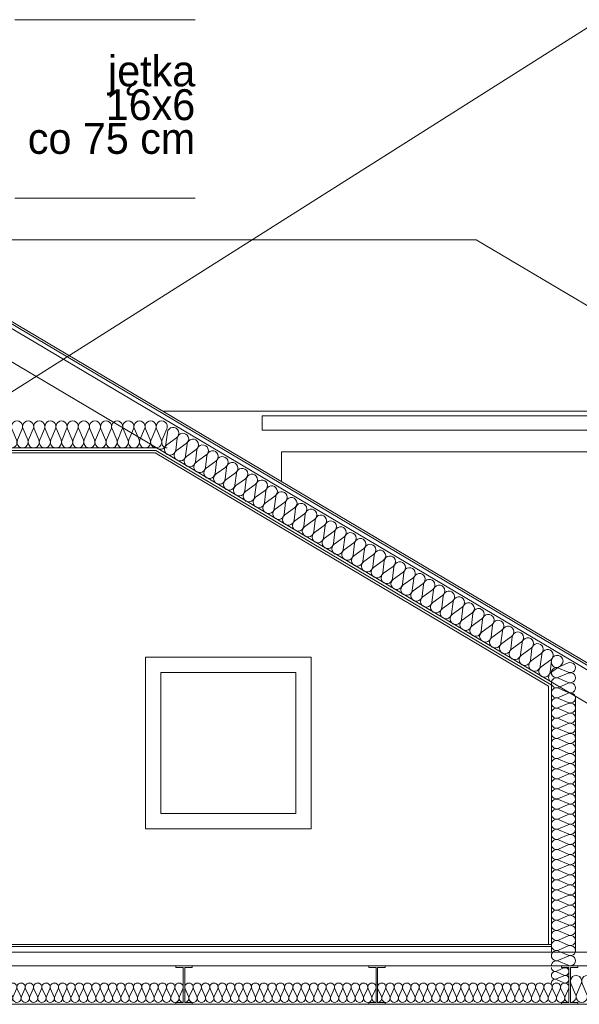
# Model space of a CAD drawing. Extents: x -394022 to -71759, y -12022 to 18278.
# Tile 56 of 91: x -179726 to -176824, y 7543 to 12649. Entities that reach past the tile are written whole.
import ezdxf

# ---------------------------------------------------------------- set-up
doc = ezdxf.new("R2010")
doc.units = 0
doc.header["$MEASUREMENT"] = 0
for name, color, linetype, lineweight in [('INWENT DACH_Nr_Pióra__5', 7, 'Continuous', 13), ('INWENT ODWODNIENIE_Nr_Pióra__5', 7, 'Continuous', 13), ('INWENT OPISY_Nr_Pióra__21', 7, 'Continuous', 13), ('INWENT STROPY_Nr_Pióra__21', 7, 'Continuous', 13), ('INWENT. OKNA_Nr_Pióra__21', 7, 'Continuous', 13), ('INWENT.ŚCIANY_Nr_Pióra__5', 7, 'Continuous', 13)]:
    doc.layers.add(name, color=color, linetype=linetype, lineweight=lineweight)
doc.layers.add('INWENT STROPY', color=7, linetype='Continuous')
for name, color, linetype, lineweight, true_color in [('INWENT STROPY_Nr_Pióra__2', 7, 'Continuous', 13, 0x7f7f7f), ('INWENT STROPY_Nr_Pióra__25', 7, 'Continuous', 15, 0x40a5ff), ('Inwentaryzacja Konst._Nr_Pióra__24', 7, 'Continuous', 13, 0x029e21), ('Inwentaryzacja Konst._Nr_Pióra__25', 7, 'Continuous', 15, 0x40a5ff)]:
    doc.layers.add(name, color=color, linetype=linetype, lineweight=lineweight, true_color=true_color)
doc.styles.add('GENERATED_STYLE_8', font='txt')

# ---------------------------------------------------------------- blocks, each defined once
blk = doc.blocks.new('Izolacja cieplna 14_3', base_point=(-179012.1, 10425.4))
at = {"layer": 'INWENT STROPY_Nr_Pióra__2', "linetype": 'Continuous'}
for p, q in [((-178959.8, 10508.7), (-178967.4, 10447.4)), ((-178963.1, 10444.9), (-178913, 10480.9)), ((-178908.7, 10478.4), (-178916.3, 10417.1)), ((-178912, 10414.6), (-178861.9, 10450.6)), ((-178857.6, 10448.1), (-178865.2, 10386.8)), ((-178860.9, 10384.3), (-178810.8, 10420.3)), ((-178806.5, 10417.8), (-178814.1, 10356.5)), ((-178809.9, 10354), (-178759.7, 10390)), ((-178755.5, 10387.5), (-178763.1, 10326.2)), ((-178758.8, 10323.7), (-178708.7, 10359.7)), ((-178704.4, 10357.2), (-178712, 10295.9)), ((-178707.7, 10293.4), (-178657.6, 10329.4)), ((-178653.3, 10326.9), (-178660.9, 10265.6)), ((-178656.6, 10263.1), (-178606.5, 10299.1)), ((-178602.2, 10296.6), (-178609.8, 10235.3)), ((-178605.5, 10232.8), (-178555.4, 10268.8)), ((-178551.1, 10266.3), (-178558.7, 10205)), ((-178554.4, 10202.5), (-178504.3, 10238.5)), ((-178500, 10236), (-178507.6, 10174.7)), ((-178503.3, 10172.2), (-178453.2, 10208.2)), ((-178448.9, 10205.7), (-178456.5, 10144.4)), ((-178452.2, 10141.9), (-178402.1, 10177.9)), ((-178397.8, 10175.4), (-178405.4, 10114.1)), ((-178401.2, 10111.6), (-178351, 10147.6)), ((-178346.8, 10145.1), (-178354.4, 10083.8)), ((-178350.1, 10081.3), (-178300, 10117.3)), ((-178295.7, 10114.8), (-178303.3, 10053.5)), ((-178299, 10051), (-178248.9, 10087)), ((-178244.6, 10084.5), (-178252.2, 10023.2)), ((-178247.9, 10020.7), (-178197.8, 10056.7)), ((-178193.5, 10054.2), (-178201.1, 9992.9)), ((-178196.8, 9990.4), (-178146.7, 10026.4)), ((-178142.4, 10023.9), (-178150, 9962.6)), ((-178145.7, 9960.1), (-178095.6, 9996.1)), ((-178091.3, 9993.6), (-178098.9, 9932.3)), ((-178094.6, 9929.8), (-178044.5, 9965.8)), ((-178040.2, 9963.2), (-178047.8, 9902)), ((-178043.5, 9899.4), (-177993.4, 9935.5)), ((-177989.1, 9932.9), (-177996.7, 9871.7)), ((-177992.5, 9869.1), (-177942.3, 9905.2)), ((-177938.1, 9902.6), (-177945.7, 9841.4)), ((-177941.4, 9838.8), (-177891.3, 9874.9)), ((-177887, 9872.3), (-177894.6, 9811.1)), ((-177890.3, 9808.5), (-177840.2, 9844.6)), ((-177835.9, 9842), (-177843.5, 9780.8)), ((-177839.2, 9778.2), (-177789.1, 9814.3)), ((-177784.8, 9811.7), (-177792.4, 9750.5)), ((-177788.1, 9747.9), (-177738, 9784)), ((-177733.7, 9781.4), (-177741.3, 9720.2)), ((-177737, 9717.6), (-177686.9, 9753.7)), ((-177682.6, 9751.1), (-177690.2, 9689.9)), ((-177685.9, 9687.3), (-177635.8, 9723.4)), ((-177631.5, 9720.8), (-177639.1, 9659.6)), ((-177634.8, 9657), (-177584.7, 9693.1)), ((-177580.4, 9690.5), (-177588, 9629.3)), ((-177583.8, 9626.7), (-177533.6, 9662.8)), ((-177529.4, 9660.2), (-177537, 9599)), ((-177532.7, 9596.4), (-177482.6, 9632.5)), ((-177478.3, 9629.9), (-177485.9, 9568.7)), ((-177481.6, 9566.1), (-177431.5, 9602.2)), ((-177427.2, 9599.6), (-177434.8, 9538.4)), ((-177430.5, 9535.8), (-177380.4, 9571.9)), ((-177376.1, 9569.3), (-177383.7, 9508.1)), ((-177379.4, 9505.5), (-177329.3, 9541.6)), ((-177325, 9539), (-177332.6, 9477.8)), ((-177328.3, 9475.2), (-177278.2, 9511.3)), ((-177273.9, 9508.7), (-177281.5, 9447.5)), ((-177277.2, 9444.9), (-177227.1, 9481)), ((-177222.8, 9478.4), (-177230.4, 9417.2)), ((-177226.1, 9414.6), (-177176, 9450.7)), ((-177171.7, 9448.1), (-177179.3, 9386.9)), ((-177175.1, 9384.3), (-177125, 9420.4)), ((-177120.7, 9417.8), (-177128.3, 9356.6)), ((-177124, 9354), (-177073.9, 9390.1)), ((-177069.6, 9387.5), (-177077.2, 9326.3)), ((-177072.9, 9323.7), (-177022.8, 9359.8)), ((-177018.5, 9357.2), (-177026.1, 9296)), ((-177021.8, 9293.4), (-176971.7, 9329.5)), ((-176967.4, 9326.9), (-176975, 9265.7)), ((-176970.7, 9263.1), (-176920.6, 9299.2))]:
    blk.add_line(p, q, dxfattribs=at)
for centre, start_param, end_param in [((-178930.3, 10505.1), 4.299595, 8.266775), ((-178879.2, 10474.8), 4.299595, 8.266775), ((-178828.1, 10444.5), 4.299595, 8.266775), ((-178996.9, 10451), 3.141593, 5.125182), ((-178945.8, 10420.7), 1.158004, 5.125183), ((-178777, 10414.2), 4.299595, 8.266775), ((-178894.7, 10390.4), 1.158004, 5.125183), ((-178843.6, 10360.1), 1.158004, 5.125183), ((-178726, 10383.9), 4.299595, 8.266775), ((-178674.9, 10353.6), 4.299595, 8.266775), ((-178792.5, 10329.8), 1.158004, 5.125183), ((-178741.5, 10299.5), 1.158004, 5.125183), ((-178623.8, 10323.3), 4.299595, 8.266775), ((-178572.7, 10293), 4.299595, 8.266775), ((-178690.4, 10269.2), 1.158004, 5.125183), ((-178639.3, 10238.9), 1.158004, 5.125183), ((-178521.6, 10262.7), 4.299595, 8.266775), ((-178470.5, 10232.4), 4.299595, 8.266775), ((-178588.2, 10208.6), 1.158004, 5.125183), ((-178419.4, 10202.1), 4.299595, 8.266775), ((-178537.1, 10178.3), 1.158004, 5.125183), ((-178486, 10148), 1.158004, 5.125183), ((-178368.4, 10171.8), 4.299595, 8.266775), ((-178317.3, 10141.5), 4.299595, 8.266775), ((-178434.9, 10117.7), 1.158004, 5.125183), ((-178383.8, 10087.4), 1.158004, 5.125183), ((-178266.2, 10111.2), 4.299595, 8.266775), ((-178215.1, 10080.9), 4.299595, 8.266775), ((-178332.8, 10057.1), 1.158004, 5.125183), ((-178164, 10050.5), 4.299595, 8.266775), ((-178281.7, 10026.8), 1.158004, 5.125183), ((-178230.6, 9996.5), 1.158004, 5.125183), ((-178112.9, 10020.2), 4.299595, 8.266775), ((-178061.8, 9989.9), 4.299595, 8.266775), ((-178179.5, 9966.2), 1.158004, 5.125183), ((-178128.4, 9935.9), 1.158004, 5.125183), ((-178010.7, 9959.6), 4.299595, 8.266775), ((-177959.7, 9929.3), 4.299595, 8.266775), ((-178077.3, 9905.6), 1.158004, 5.125183), ((-177908.6, 9899), 4.299595, 8.266775), ((-178026.2, 9875.3), 1.158004, 5.125183), ((-177975.2, 9845), 1.158004, 5.125183), ((-177857.5, 9868.7), 4.299595, 8.266775), ((-177806.4, 9838.4), 4.299595, 8.266775), ((-177924.1, 9814.7), 1.158004, 5.125183), ((-177873, 9784.4), 1.158004, 5.125183), ((-177755.3, 9808.1), 4.299595, 8.266775), ((-177704.2, 9777.8), 4.299595, 8.266775), ((-177821.9, 9754.1), 1.158004, 5.125183), ((-177653.1, 9747.5), 4.299595, 8.266775), ((-177770.8, 9723.8), 1.158004, 5.125183), ((-177719.7, 9693.5), 1.158004, 5.125183), ((-177602, 9717.2), 4.299595, 8.266775), ((-177551, 9686.9), 4.299595, 8.266775), ((-177668.6, 9663.2), 1.158004, 5.125183), ((-177617.5, 9632.9), 1.158004, 5.125183), ((-177499.9, 9656.6), 4.299595, 8.266775), ((-177448.8, 9626.3), 4.299595, 8.266775), ((-177566.5, 9602.6), 1.158004, 5.125183), ((-177397.7, 9596), 4.299595, 8.266775), ((-177515.4, 9572.3), 1.158004, 5.125183), ((-177464.3, 9542), 1.158004, 5.125183), ((-177346.6, 9565.7), 4.299595, 8.266775), ((-177295.5, 9535.4), 4.299595, 8.266775), ((-177413.2, 9511.7), 1.158004, 5.125183), ((-177362.1, 9481.4), 1.158004, 5.125183), ((-177244.4, 9505.1), 4.299595, 8.266775), ((-177193.3, 9474.8), 4.299595, 8.266775), ((-177311, 9451.1), 1.158004, 5.125183), ((-177142.3, 9444.5), 4.299595, 8.266775), ((-177259.9, 9420.8), 1.158004, 5.125183), ((-177208.8, 9390.5), 1.158004, 5.125183), ((-177091.2, 9414.2), 4.299595, 8.266775), ((-177040.1, 9383.9), 4.299595, 8.266775), ((-177157.8, 9360.2), 1.158004, 5.125183), ((-177106.7, 9329.9), 1.158004, 5.125183), ((-176989, 9353.6), 4.299595, 8.266775), ((-176937.9, 9323.3), 4.299595, 8.266775), ((-177055.6, 9299.6), 1.158004, 5.125183), ((-177004.5, 9269.3), 1.158004, 5.125183), ((-176953.4, 9239), 1.158004, 3.141593)]:
    blk.add_ellipse(centre, major_axis=(15.2, 25.6), ratio=0.997448, start_param=start_param, end_param=end_param, dxfattribs=at)
blk = doc.blocks.new('Izolacja cieplna 14_49', base_point=(-179768.6, 10428.2))
at = {"layer": 'INWENT STROPY_Nr_Pióra__2', "linetype": 'Continuous'}
for p, q in [((-179766.2, 10526.5), (-179742.2, 10469.9)), ((-179737.3, 10469.9), (-179713.3, 10526.5)), ((-179708.4, 10526.5), (-179684.4, 10469.9)), ((-179679.6, 10469.9), (-179655.5, 10526.5)), ((-179650.7, 10526.5), (-179626.7, 10469.9)), ((-179621.8, 10469.9), (-179597.8, 10526.5)), ((-179593, 10526.5), (-179568.9, 10469.9)), ((-179564.1, 10469.9), (-179540.1, 10526.5)), ((-179535.2, 10526.5), (-179511.2, 10469.9)), ((-179506.4, 10469.9), (-179482.3, 10526.5)), ((-179477.5, 10526.5), (-179453.5, 10469.9)), ((-179448.6, 10469.9), (-179424.6, 10526.5)), ((-179419.8, 10526.5), (-179395.7, 10469.9)), ((-179390.9, 10469.9), (-179366.9, 10526.5)), ((-179362, 10526.5), (-179338, 10469.9)), ((-179333.2, 10469.9), (-179309.1, 10526.5)), ((-179304.3, 10526.5), (-179280.3, 10469.9)), ((-179275.4, 10469.9), (-179251.4, 10526.5)), ((-179246.5, 10526.5), (-179222.5, 10469.9)), ((-179217.7, 10469.9), (-179193.7, 10526.5)), ((-179188.8, 10526.5), (-179164.8, 10469.9)), ((-179159.9, 10469.9), (-179135.9, 10526.5)), ((-179131.1, 10526.5), (-179107.1, 10469.9)), ((-179102.2, 10469.9), (-179078.2, 10526.5)), ((-179073.3, 10526.5), (-179049.3, 10469.9)), ((-179044.5, 10469.9), (-179020.5, 10526.5)), ((-179015.6, 10526.5), (-178991.6, 10469.9)), ((-178986.7, 10469.9), (-178962.7, 10526.5))]:
    blk.add_line(p, q, dxfattribs=at)
for centre, start_param, end_param in [((-179739.7, 10538.4), 4.299595, 8.266775), ((-179682, 10538.4), 4.299595, 8.266775), ((-179624.3, 10538.4), 4.299595, 8.266775), ((-179566.5, 10538.4), 4.299595, 8.266775), ((-179508.8, 10538.4), 4.299595, 8.266775), ((-179451, 10538.4), 4.299595, 8.266775), ((-179393.3, 10538.4), 4.299595, 8.266775), ((-179335.6, 10538.4), 4.299595, 8.266775), ((-179277.8, 10538.4), 4.299595, 8.266775), ((-179220.1, 10538.4), 4.299595, 8.266775), ((-179162.4, 10538.4), 4.299595, 8.266775), ((-179104.6, 10538.4), 4.299595, 8.266775), ((-179046.9, 10538.4), 4.299595, 8.266775), ((-178989.2, 10538.4), 4.299595, 8.266775), ((-179768.6, 10458), 3.141593, 5.125182), ((-179710.9, 10458), 1.158004, 5.125183), ((-179653.1, 10458), 1.158004, 5.125183), ((-179595.4, 10458), 1.158004, 5.125183), ((-179537.7, 10458), 1.158004, 5.125183), ((-179479.9, 10458), 1.158004, 5.125183), ((-179422.2, 10458), 1.158004, 5.125183), ((-179364.4, 10458), 1.158004, 5.125183), ((-179306.7, 10458), 1.158004, 5.125183), ((-179249, 10458), 1.158004, 5.125183), ((-179191.2, 10458), 1.158004, 5.125183), ((-179133.5, 10458), 1.158004, 5.125183), ((-179075.8, 10458), 1.158004, 5.125183), ((-179018, 10458), 1.158004, 5.125183), ((-178960.3, 10458), 1.158004, 3.141593)]:
    blk.add_ellipse(centre, major_axis=(0, 29.8), ratio=0.969537, start_param=start_param, end_param=end_param, dxfattribs=at)
blk = doc.blocks.new('Izolacja cieplna 14_61', base_point=(-177869.6, 7553.2))
at = {"layer": 'INWENT STROPY_Nr_Pióra__2', "linetype": 'Continuous'}
for p, q in [((-177867.8, 7623.4), (-177849.8, 7583)), ((-177846.2, 7583), (-177828.3, 7623.4)), ((-177824.7, 7623.4), (-177806.7, 7583)), ((-177803.1, 7583), (-177785.1, 7623.4)), ((-177781.5, 7623.4), (-177763.6, 7583)), ((-177760, 7583), (-177742, 7623.4)), ((-177738.4, 7623.4), (-177720.4, 7583)), ((-177716.8, 7583), (-177698.9, 7623.4)), ((-177695.3, 7623.4), (-177677.3, 7583)), ((-177673.7, 7583), (-177655.8, 7623.4)), ((-177652.1, 7623.4), (-177634.2, 7583)), ((-177630.6, 7583), (-177612.6, 7623.4)), ((-177609, 7623.4), (-177591.1, 7583)), ((-177587.4, 7583), (-177569.5, 7623.4)), ((-177565.9, 7623.4), (-177547.9, 7583)), ((-177544.3, 7583), (-177526.4, 7623.4)), ((-177522.7, 7623.4), (-177504.8, 7583)), ((-177501.2, 7583), (-177483.2, 7623.4)), ((-177479.6, 7623.4), (-177461.7, 7583)), ((-177458, 7583), (-177440.1, 7623.4)), ((-177436.5, 7623.4), (-177418.5, 7583)), ((-177414.9, 7583), (-177397, 7623.4)), ((-177393.3, 7623.4), (-177375.4, 7583)), ((-177371.8, 7583), (-177353.8, 7623.4)), ((-177350.2, 7623.4), (-177332.3, 7583)), ((-177328.7, 7583), (-177310.7, 7623.4)), ((-177307.1, 7623.4), (-177289.1, 7583)), ((-177285.5, 7583), (-177267.6, 7623.4)), ((-177264, 7623.4), (-177246, 7583)), ((-177242.4, 7583), (-177224.4, 7623.4)), ((-177220.8, 7623.4), (-177202.9, 7583)), ((-177199.3, 7583), (-177181.3, 7623.4)), ((-177177.7, 7623.4), (-177159.8, 7583)), ((-177156.1, 7583), (-177138.2, 7623.4)), ((-177134.6, 7623.4), (-177116.6, 7583)), ((-177113, 7583), (-177095.1, 7623.4)), ((-177091.4, 7623.4), (-177073.5, 7583)), ((-177069.9, 7583), (-177051.9, 7623.4)), ((-177048.3, 7623.4), (-177030.4, 7583)), ((-177026.7, 7583), (-177008.8, 7623.4)), ((-177005.2, 7623.4), (-176987.2, 7583)), ((-176983.6, 7583), (-176965.7, 7623.4)), ((-176962, 7623.4), (-176944.1, 7583)), ((-176940.5, 7583), (-176922.5, 7623.4)), ((-176918.9, 7623.4), (-176901, 7583)), ((-176897.3, 7583), (-176879.4, 7623.4))]:
    blk.add_line(p, q, dxfattribs=at)
for centre, start_param, end_param in [((-177848, 7631.9), 5.870392, 9.837571), ((-177804.9, 7631.9), 5.870392, 9.837571), ((-177761.8, 7631.9), 5.870392, 9.837571), ((-177718.6, 7631.9), 5.870392, 9.837571), ((-177675.5, 7631.9), 5.870392, 9.837571), ((-177632.4, 7631.9), 5.870392, 9.837571), ((-177589.2, 7631.9), 5.870392, 9.837571), ((-177546.1, 7631.9), 5.870392, 9.837571), ((-177503, 7631.9), 5.870392, 9.837571), ((-177459.9, 7631.9), 5.870392, 9.837571), ((-177416.7, 7631.9), 5.870392, 9.837571), ((-177373.6, 7631.9), 5.870392, 9.837571), ((-177330.5, 7631.9), 5.870392, 9.837571), ((-177287.3, 7631.9), 5.870392, 9.837571), ((-177244.2, 7631.9), 5.870392, 9.837571), ((-177201.1, 7631.9), 5.870392, 9.837571), ((-177157.9, 7631.9), 5.870392, 9.837571), ((-177114.8, 7631.9), 5.870392, 9.837571), ((-177071.7, 7631.9), 5.870392, 9.837571), ((-177028.6, 7631.9), 5.870392, 9.837571), ((-176985.4, 7631.9), 5.870392, 9.837571), ((-176942.3, 7631.9), 5.870392, 9.837571), ((-176899.2, 7631.9), 5.870392, 9.837571), ((-177869.6, 7574.4), 4.712389, 6.695979), ((-177826.5, 7574.4), 2.7288, 6.695979), ((-177783.3, 7574.4), 2.7288, 6.695979), ((-177740.2, 7574.4), 2.7288, 6.695979), ((-177697.1, 7574.4), 2.7288, 6.695979), ((-177653.9, 7574.4), 2.7288, 6.695979), ((-177610.8, 7574.4), 2.7288, 6.695979), ((-177567.7, 7574.4), 2.7288, 6.695979), ((-177524.6, 7574.4), 2.7288, 6.695979), ((-177481.4, 7574.4), 2.7288, 6.695979), ((-177438.3, 7574.4), 2.7288, 6.695979), ((-177395.2, 7574.4), 2.7288, 6.695979), ((-177352, 7574.4), 2.7288, 6.695979), ((-177308.9, 7574.4), 2.7288, 6.695979), ((-177265.8, 7574.4), 2.7288, 6.695979), ((-177222.6, 7574.4), 2.7288, 6.695979), ((-177179.5, 7574.4), 2.7288, 6.695979), ((-177136.4, 7574.4), 2.7288, 6.695979), ((-177093.2, 7574.4), 2.7288, 6.695979), ((-177050.1, 7574.4), 2.7288, 6.695979), ((-177007, 7574.4), 2.7288, 6.695979), ((-176963.9, 7574.4), 2.7288, 6.695979), ((-176920.7, 7574.4), 2.7288, 6.695979), ((-176877.6, 7574.4), 2.7288, 4.712389)]:
    blk.add_ellipse(centre, major_axis=(21.6, 0), ratio=0.986209, start_param=start_param, end_param=end_param, dxfattribs=at)
blk = doc.blocks.new('Izolacja cieplna 14_62', base_point=(-179869.6, 7553.2))
at = {"layer": 'INWENT STROPY_Nr_Pióra__2', "linetype": 'Continuous'}
for p, q in [((-179867.8, 7623.4), (-179849.8, 7583)), ((-179846.2, 7583), (-179828.3, 7623.4)), ((-179824.7, 7623.4), (-179806.7, 7583)), ((-179803.1, 7583), (-179785.1, 7623.4)), ((-179781.5, 7623.4), (-179763.6, 7583)), ((-179760, 7583), (-179742, 7623.4)), ((-179738.4, 7623.4), (-179720.4, 7583)), ((-179716.8, 7583), (-179698.9, 7623.4)), ((-179695.3, 7623.4), (-179677.3, 7583)), ((-179673.7, 7583), (-179655.8, 7623.4)), ((-179652.1, 7623.4), (-179634.2, 7583)), ((-179630.6, 7583), (-179612.6, 7623.4)), ((-179609, 7623.4), (-179591.1, 7583)), ((-179587.4, 7583), (-179569.5, 7623.4)), ((-179565.9, 7623.4), (-179547.9, 7583)), ((-179544.3, 7583), (-179526.4, 7623.4)), ((-179522.7, 7623.4), (-179504.8, 7583)), ((-179501.2, 7583), (-179483.2, 7623.4)), ((-179479.6, 7623.4), (-179461.7, 7583)), ((-179458, 7583), (-179440.1, 7623.4)), ((-179436.5, 7623.4), (-179418.5, 7583)), ((-179414.9, 7583), (-179397, 7623.4)), ((-179393.3, 7623.4), (-179375.4, 7583)), ((-179371.8, 7583), (-179353.8, 7623.4)), ((-179350.2, 7623.4), (-179332.3, 7583)), ((-179328.7, 7583), (-179310.7, 7623.4)), ((-179307.1, 7623.4), (-179289.1, 7583)), ((-179285.5, 7583), (-179267.6, 7623.4)), ((-179264, 7623.4), (-179246, 7583)), ((-179242.4, 7583), (-179224.4, 7623.4)), ((-179220.8, 7623.4), (-179202.9, 7583)), ((-179199.3, 7583), (-179181.3, 7623.4)), ((-179177.7, 7623.4), (-179159.8, 7583)), ((-179156.1, 7583), (-179138.2, 7623.4)), ((-179134.6, 7623.4), (-179116.6, 7583)), ((-179113, 7583), (-179095.1, 7623.4)), ((-179091.4, 7623.4), (-179073.5, 7583)), ((-179069.9, 7583), (-179051.9, 7623.4)), ((-179048.3, 7623.4), (-179030.4, 7583)), ((-179026.7, 7583), (-179008.8, 7623.4)), ((-179005.2, 7623.4), (-178987.2, 7583)), ((-178983.6, 7583), (-178965.7, 7623.4)), ((-178962, 7623.4), (-178944.1, 7583)), ((-178940.5, 7583), (-178922.5, 7623.4)), ((-178918.9, 7623.4), (-178901, 7583)), ((-178897.3, 7583), (-178879.4, 7623.4))]:
    blk.add_line(p, q, dxfattribs=at)
for centre, start_param, end_param in [((-179848, 7631.9), 5.870392, 9.837571), ((-179804.9, 7631.9), 5.870392, 9.837571), ((-179761.8, 7631.9), 5.870392, 9.837571), ((-179718.6, 7631.9), 5.870392, 9.837571), ((-179675.5, 7631.9), 5.870392, 9.837571), ((-179632.4, 7631.9), 5.870392, 9.837571), ((-179589.2, 7631.9), 5.870392, 9.837571), ((-179546.1, 7631.9), 5.870392, 9.837571), ((-179503, 7631.9), 5.870392, 9.837571), ((-179459.9, 7631.9), 5.870392, 9.837571), ((-179416.7, 7631.9), 5.870392, 9.837571), ((-179373.6, 7631.9), 5.870392, 9.837571), ((-179330.5, 7631.9), 5.870392, 9.837571), ((-179287.3, 7631.9), 5.870392, 9.837571), ((-179244.2, 7631.9), 5.870392, 9.837571), ((-179201.1, 7631.9), 5.870392, 9.837571), ((-179157.9, 7631.9), 5.870392, 9.837571), ((-179114.8, 7631.9), 5.870392, 9.837571), ((-179071.7, 7631.9), 5.870392, 9.837571), ((-179028.6, 7631.9), 5.870392, 9.837571), ((-178985.4, 7631.9), 5.870392, 9.837571), ((-178942.3, 7631.9), 5.870392, 9.837571), ((-178899.2, 7631.9), 5.870392, 9.837571), ((-179869.6, 7574.4), 4.712389, 6.695979), ((-179826.5, 7574.4), 2.7288, 6.695979), ((-179783.3, 7574.4), 2.7288, 6.695979), ((-179740.2, 7574.4), 2.7288, 6.695979), ((-179697.1, 7574.4), 2.7288, 6.695979), ((-179653.9, 7574.4), 2.7288, 6.695979), ((-179610.8, 7574.4), 2.7288, 6.695979), ((-179567.7, 7574.4), 2.7288, 6.695979), ((-179524.6, 7574.4), 2.7288, 6.695979), ((-179481.4, 7574.4), 2.7288, 6.695979), ((-179438.3, 7574.4), 2.7288, 6.695979), ((-179395.2, 7574.4), 2.7288, 6.695979), ((-179352, 7574.4), 2.7288, 6.695979), ((-179308.9, 7574.4), 2.7288, 6.695979), ((-179265.8, 7574.4), 2.7288, 6.695979), ((-179222.6, 7574.4), 2.7288, 6.695979), ((-179179.5, 7574.4), 2.7288, 6.695979), ((-179136.4, 7574.4), 2.7288, 6.695979), ((-179093.2, 7574.4), 2.7288, 6.695979), ((-179050.1, 7574.4), 2.7288, 6.695979), ((-179007, 7574.4), 2.7288, 6.695979), ((-178963.9, 7574.4), 2.7288, 6.695979), ((-178920.7, 7574.4), 2.7288, 6.695979), ((-178877.6, 7574.4), 2.7288, 4.712389)]:
    blk.add_ellipse(centre, major_axis=(21.6, 0), ratio=0.986209, start_param=start_param, end_param=end_param, dxfattribs=at)
blk = doc.blocks.new('Izolacja cieplna 14_63', base_point=(-178869.6, 7553.2))
at = {"layer": 'INWENT STROPY_Nr_Pióra__2', "linetype": 'Continuous'}
for p, q in [((-178867.8, 7623.4), (-178849.8, 7583)), ((-178846.2, 7583), (-178828.3, 7623.4)), ((-178824.7, 7623.4), (-178806.7, 7583)), ((-178803.1, 7583), (-178785.1, 7623.4)), ((-178781.5, 7623.4), (-178763.6, 7583)), ((-178760, 7583), (-178742, 7623.4)), ((-178738.4, 7623.4), (-178720.4, 7583)), ((-178716.8, 7583), (-178698.9, 7623.4)), ((-178695.3, 7623.4), (-178677.3, 7583)), ((-178673.7, 7583), (-178655.8, 7623.4)), ((-178652.1, 7623.4), (-178634.2, 7583)), ((-178630.6, 7583), (-178612.6, 7623.4)), ((-178609, 7623.4), (-178591.1, 7583)), ((-178587.4, 7583), (-178569.5, 7623.4)), ((-178565.9, 7623.4), (-178547.9, 7583)), ((-178544.3, 7583), (-178526.4, 7623.4)), ((-178522.7, 7623.4), (-178504.8, 7583)), ((-178501.2, 7583), (-178483.2, 7623.4)), ((-178479.6, 7623.4), (-178461.7, 7583)), ((-178458, 7583), (-178440.1, 7623.4)), ((-178436.5, 7623.4), (-178418.5, 7583)), ((-178414.9, 7583), (-178397, 7623.4)), ((-178393.3, 7623.4), (-178375.4, 7583)), ((-178371.8, 7583), (-178353.8, 7623.4)), ((-178350.2, 7623.4), (-178332.3, 7583)), ((-178328.7, 7583), (-178310.7, 7623.4)), ((-178307.1, 7623.4), (-178289.1, 7583)), ((-178285.5, 7583), (-178267.6, 7623.4)), ((-178264, 7623.4), (-178246, 7583)), ((-178242.4, 7583), (-178224.4, 7623.4)), ((-178220.8, 7623.4), (-178202.9, 7583)), ((-178199.3, 7583), (-178181.3, 7623.4)), ((-178177.7, 7623.4), (-178159.8, 7583)), ((-178156.1, 7583), (-178138.2, 7623.4)), ((-178134.6, 7623.4), (-178116.6, 7583)), ((-178113, 7583), (-178095.1, 7623.4)), ((-178091.4, 7623.4), (-178073.5, 7583)), ((-178069.9, 7583), (-178051.9, 7623.4)), ((-178048.3, 7623.4), (-178030.4, 7583)), ((-178026.7, 7583), (-178008.8, 7623.4)), ((-178005.2, 7623.4), (-177987.2, 7583)), ((-177983.6, 7583), (-177965.7, 7623.4)), ((-177962, 7623.4), (-177944.1, 7583)), ((-177940.5, 7583), (-177922.5, 7623.4)), ((-177918.9, 7623.4), (-177901, 7583)), ((-177897.3, 7583), (-177879.4, 7623.4))]:
    blk.add_line(p, q, dxfattribs=at)
for centre, start_param, end_param in [((-178848, 7631.9), 5.870392, 9.837571), ((-178804.9, 7631.9), 5.870392, 9.837571), ((-178761.8, 7631.9), 5.870392, 9.837571), ((-178718.6, 7631.9), 5.870392, 9.837571), ((-178675.5, 7631.9), 5.870392, 9.837571), ((-178632.4, 7631.9), 5.870392, 9.837571), ((-178589.2, 7631.9), 5.870392, 9.837571), ((-178546.1, 7631.9), 5.870392, 9.837571), ((-178503, 7631.9), 5.870392, 9.837571), ((-178459.9, 7631.9), 5.870392, 9.837571), ((-178416.7, 7631.9), 5.870392, 9.837571), ((-178373.6, 7631.9), 5.870392, 9.837571), ((-178330.5, 7631.9), 5.870392, 9.837571), ((-178287.3, 7631.9), 5.870392, 9.837571), ((-178244.2, 7631.9), 5.870392, 9.837571), ((-178201.1, 7631.9), 5.870392, 9.837571), ((-178157.9, 7631.9), 5.870392, 9.837571), ((-178114.8, 7631.9), 5.870392, 9.837571), ((-178071.7, 7631.9), 5.870392, 9.837571), ((-178028.6, 7631.9), 5.870392, 9.837571), ((-177985.4, 7631.9), 5.870392, 9.837571), ((-177942.3, 7631.9), 5.870392, 9.837571), ((-177899.2, 7631.9), 5.870392, 9.837571), ((-178869.6, 7574.4), 4.712389, 6.695979), ((-178826.5, 7574.4), 2.7288, 6.695979), ((-178783.3, 7574.4), 2.7288, 6.695979), ((-178740.2, 7574.4), 2.7288, 6.695979), ((-178697.1, 7574.4), 2.7288, 6.695979), ((-178653.9, 7574.4), 2.7288, 6.695979), ((-178610.8, 7574.4), 2.7288, 6.695979), ((-178567.7, 7574.4), 2.7288, 6.695979), ((-178524.6, 7574.4), 2.7288, 6.695979), ((-178481.4, 7574.4), 2.7288, 6.695979), ((-178438.3, 7574.4), 2.7288, 6.695979), ((-178395.2, 7574.4), 2.7288, 6.695979), ((-178352, 7574.4), 2.7288, 6.695979), ((-178308.9, 7574.4), 2.7288, 6.695979), ((-178265.8, 7574.4), 2.7288, 6.695979), ((-178222.6, 7574.4), 2.7288, 6.695979), ((-178179.5, 7574.4), 2.7288, 6.695979), ((-178136.4, 7574.4), 2.7288, 6.695979), ((-178093.2, 7574.4), 2.7288, 6.695979), ((-178050.1, 7574.4), 2.7288, 6.695979), ((-178007, 7574.4), 2.7288, 6.695979), ((-177963.9, 7574.4), 2.7288, 6.695979), ((-177920.7, 7574.4), 2.7288, 6.695979), ((-177877.6, 7574.4), 2.7288, 4.712389)]:
    blk.add_ellipse(centre, major_axis=(21.6, 0), ratio=0.986209, start_param=start_param, end_param=end_param, dxfattribs=at)
blk = doc.blocks.new('Izolacja cieplna 14_72', base_point=(-176869.6, 7553.2))
at = {"layer": 'INWENT STROPY_Nr_Pióra__2', "linetype": 'Continuous'}
for p, q in [((-176867.1, 7651.5), (-176842.9, 7594.9)), ((-176838, 7594.9), (-176813.7, 7651.5)), ((-176808.8, 7651.5), (-176784.5, 7594.9)), ((-176779.6, 7594.9), (-176755.3, 7651.5)), ((-176750.4, 7651.5), (-176726.2, 7594.9)), ((-176721.3, 7594.9), (-176697, 7651.5)), ((-176692.1, 7651.5), (-176667.8, 7594.9)), ((-176662.9, 7594.9), (-176638.6, 7651.5)), ((-176633.7, 7651.5), (-176609.5, 7594.9)), ((-176604.6, 7594.9), (-176580.3, 7651.5)), ((-176575.4, 7651.5), (-176551.1, 7594.9)), ((-176546.2, 7594.9), (-176521.9, 7651.5)), ((-176517, 7651.5), (-176492.8, 7594.9)), ((-176487.8, 7594.9), (-176463.6, 7651.5)), ((-176458.7, 7651.5), (-176434.4, 7594.9)), ((-176429.5, 7594.9), (-176405.2, 7651.5)), ((-176400.3, 7651.5), (-176376, 7594.9)), ((-176371.1, 7594.9), (-176346.9, 7651.5)), ((-176342, 7651.5), (-176317.7, 7594.9)), ((-176312.8, 7594.9), (-176288.5, 7651.5)), ((-176283.6, 7651.5), (-176259.3, 7594.9)), ((-176254.4, 7594.9), (-176230.2, 7651.5)), ((-176225.3, 7651.5), (-176201, 7594.9)), ((-176196.1, 7594.9), (-176171.8, 7651.5)), ((-176166.9, 7651.5), (-176142.6, 7594.9)), ((-176137.7, 7594.9), (-176113.5, 7651.5)), ((-176108.6, 7651.5), (-176084.3, 7594.9)), ((-176079.4, 7594.9), (-176055.1, 7651.5)), ((-176050.2, 7651.5), (-176025.9, 7594.9)), ((-176021, 7594.9), (-175996.8, 7651.5)), ((-175991.8, 7651.5), (-175967.6, 7594.9)), ((-175962.7, 7594.9), (-175938.4, 7651.5)), ((-175933.5, 7651.5), (-175909.2, 7594.9)), ((-175904.3, 7594.9), (-175880, 7651.5))]:
    blk.add_line(p, q, dxfattribs=at)
for centre, start_param, end_param in [((-176840.4, 7663.4), 4.299595, 8.266775), ((-176782.1, 7663.4), 4.299595, 8.266775), ((-176723.7, 7663.4), 4.299595, 8.266775), ((-176665.4, 7663.4), 4.299595, 8.266775), ((-176607, 7663.4), 4.299595, 8.266775), ((-176548.7, 7663.4), 4.299595, 8.266775), ((-176490.3, 7663.4), 4.299595, 8.266775), ((-176431.9, 7663.4), 4.299595, 8.266775), ((-176373.6, 7663.4), 4.299595, 8.266775), ((-176315.2, 7663.4), 4.299595, 8.266775), ((-176256.9, 7663.4), 4.299595, 8.266775), ((-176198.5, 7663.4), 4.299595, 8.266775), ((-176140.2, 7663.4), 4.299595, 8.266775), ((-176081.8, 7663.4), 4.299595, 8.266775), ((-176023.5, 7663.4), 4.299595, 8.266775), ((-175965.1, 7663.4), 4.299595, 8.266775), ((-175906.8, 7663.4), 4.299595, 8.266775), ((-176869.6, 7583), 3.141593, 5.125182), ((-176811.2, 7583), 1.158004, 5.125183), ((-176752.9, 7583), 1.158004, 5.125183), ((-176694.5, 7583), 1.158004, 5.125183), ((-176636.2, 7583), 1.158004, 5.125183), ((-176577.8, 7583), 1.158004, 5.125183), ((-176519.5, 7583), 1.158004, 5.125183), ((-176461.1, 7583), 1.158004, 5.125183), ((-176402.8, 7583), 1.158004, 5.125183), ((-176344.4, 7583), 1.158004, 5.125183), ((-176286.1, 7583), 1.158004, 5.125183), ((-176227.7, 7583), 1.158004, 5.125183), ((-176169.4, 7583), 1.158004, 5.125183), ((-176111, 7583), 1.158004, 5.125183), ((-176052.7, 7583), 1.158004, 5.125183), ((-175994.3, 7583), 1.158004, 5.125183), ((-175935.9, 7583), 1.158004, 5.125183), ((-175877.6, 7583), 1.158004, 3.141593)]:
    blk.add_ellipse(centre, major_axis=(0, 29.8), ratio=0.979901, start_param=start_param, end_param=end_param, dxfattribs=at)
blk = doc.blocks.new('Izolacja cieplna 14_74', base_point=(-176968.6, 7733.2))
at = {"layer": 'INWENT STROPY_Nr_Pióra__2', "linetype": 'Continuous'}
for p, q in [((-176904.7, 7731.5), (-176941.5, 7714.9)), ((-176941.5, 7711.5), (-176904.7, 7694.9)), ((-176904.7, 7691.5), (-176941.5, 7674.9)), ((-176941.5, 7671.5), (-176904.7, 7654.9))]:
    blk.add_line(p, q, dxfattribs=at)
for centre, start_param, end_param in [((-176949.2, 7693.2), 2.7288, 6.695979), ((-176949.2, 7733.2), 4.712389, 6.695979), ((-176896.9, 7713.2), 5.870392, 9.837571), ((-176949.2, 7653.2), 2.7288, 4.712389), ((-176896.9, 7673.2), 5.870392, 9.837571)]:
    blk.add_ellipse(centre, major_axis=(0, -20), ratio=0.967698, start_param=start_param, end_param=end_param, dxfattribs=at)
blk = doc.blocks.new('Izolacja cieplna 14_89', base_point=(-176968.6, 9315.3))
at = {"layer": 'INWENT STROPY_Nr_Pióra__2', "linetype": 'Continuous'}
for p, q in [((-176880.8, 9313.1), (-176931.3, 9291.3)), ((-176931.3, 9286.9), (-176880.8, 9265.1)), ((-176880.8, 9260.7), (-176931.3, 9238.9)), ((-176931.3, 9234.5), (-176880.8, 9212.7)), ((-176880.8, 9208.3), (-176931.3, 9186.5)), ((-176931.3, 9182.1), (-176880.8, 9160.3)), ((-176880.8, 9155.8), (-176931.3, 9134.1)), ((-176931.3, 9129.6), (-176880.8, 9107.8)), ((-176880.8, 9103.4), (-176931.3, 9081.6)), ((-176931.3, 9077.2), (-176880.8, 9055.4)), ((-176880.8, 9051), (-176931.3, 9029.2)), ((-176931.3, 9024.8), (-176880.8, 9003)), ((-176880.8, 8998.6), (-176931.3, 8976.8)), ((-176931.3, 8972.4), (-176880.8, 8950.6)), ((-176880.8, 8946.2), (-176931.3, 8924.4)), ((-176931.3, 8920), (-176880.8, 8898.2)), ((-176880.8, 8893.8), (-176931.3, 8872)), ((-176931.3, 8867.6), (-176880.8, 8845.8)), ((-176880.8, 8841.4), (-176931.3, 8819.6)), ((-176931.3, 8815.2), (-176880.8, 8793.4)), ((-176880.8, 8789), (-176931.3, 8767.2)), ((-176931.3, 8762.8), (-176880.8, 8741)), ((-176880.8, 8736.6), (-176931.3, 8714.8)), ((-176931.3, 8710.4), (-176880.8, 8688.6)), ((-176880.8, 8684.2), (-176931.3, 8662.4)), ((-176931.3, 8658), (-176880.8, 8636.2)), ((-176880.8, 8631.8), (-176931.3, 8610)), ((-176931.3, 8605.6), (-176880.8, 8583.8)), ((-176880.8, 8579.4), (-176931.3, 8557.6)), ((-176931.3, 8553.2), (-176880.8, 8531.4)), ((-176880.8, 8527), (-176931.3, 8505.2)), ((-176931.3, 8500.8), (-176880.8, 8479)), ((-176880.8, 8474.6), (-176931.3, 8452.8)), ((-176931.3, 8448.4), (-176880.8, 8426.6)), ((-176880.8, 8422.2), (-176931.3, 8400.4)), ((-176931.3, 8396), (-176880.8, 8374.2)), ((-176880.8, 8369.8), (-176931.3, 8348)), ((-176931.3, 8343.6), (-176880.8, 8321.8)), ((-176880.8, 8317.4), (-176931.3, 8295.6)), ((-176931.3, 8291.2), (-176880.8, 8269.4)), ((-176880.8, 8265), (-176931.3, 8243.2)), ((-176931.3, 8238.8), (-176880.8, 8217)), ((-176880.8, 8212.6), (-176931.3, 8190.8)), ((-176931.3, 8186.4), (-176880.8, 8164.6)), ((-176880.8, 8160.2), (-176931.3, 8138.4)), ((-176931.3, 8134), (-176880.8, 8112.2)), ((-176880.8, 8107.8), (-176931.3, 8086)), ((-176931.3, 8081.6), (-176880.8, 8059.8)), ((-176880.8, 8055.4), (-176931.3, 8033.6)), ((-176931.3, 8029.2), (-176880.8, 8007.4)), ((-176880.8, 8003), (-176931.3, 7981.2)), ((-176931.3, 7976.8), (-176880.8, 7955)), ((-176880.8, 7950.6), (-176931.3, 7928.8)), ((-176931.3, 7924.4), (-176880.8, 7902.6)), ((-176880.8, 7898.2), (-176931.3, 7876.4)), ((-176931.3, 7872), (-176880.8, 7850.2)), ((-176880.8, 7845.8), (-176931.3, 7824)), ((-176931.3, 7819.6), (-176880.8, 7797.8)), ((-176880.8, 7793.4), (-176931.3, 7771.6)), ((-176931.3, 7767.2), (-176880.8, 7745.4))]:
    blk.add_line(p, q, dxfattribs=at)
for centre, start_param, end_param in [((-176942, 9315.3), 3.141593, 5.125182), ((-176870.2, 9289.1), 4.299595, 8.266775), ((-176942, 9262.9), 1.158004, 5.125183), ((-176870.2, 9236.7), 4.299595, 8.266775), ((-176942, 9210.5), 1.158004, 5.125183), ((-176870.2, 9184.3), 4.299595, 8.266775), ((-176942, 9158.1), 1.158004, 5.125183), ((-176870.2, 9131.8), 4.299595, 8.266775), ((-176942, 9105.6), 1.158004, 5.125183), ((-176870.2, 9079.4), 4.299595, 8.266775), ((-176942, 9053.2), 1.158004, 5.125183), ((-176870.2, 9027), 4.299595, 8.266775), ((-176942, 9000.8), 1.158004, 5.125183), ((-176870.2, 8974.6), 4.299595, 8.266775), ((-176942, 8948.4), 1.158004, 5.125183), ((-176870.2, 8922.2), 4.299595, 8.266775), ((-176942, 8896), 1.158004, 5.125183), ((-176870.2, 8869.8), 4.299595, 8.266775), ((-176942, 8843.6), 1.158004, 5.125183), ((-176870.2, 8817.4), 4.299595, 8.266775), ((-176942, 8791.2), 1.158004, 5.125183), ((-176870.2, 8765), 4.299595, 8.266775), ((-176942, 8738.8), 1.158004, 5.125183), ((-176870.2, 8712.6), 4.299595, 8.266775), ((-176942, 8686.4), 1.158004, 5.125183), ((-176870.2, 8660.2), 4.299595, 8.266775), ((-176942, 8634), 1.158004, 5.125183), ((-176870.2, 8607.8), 4.299595, 8.266775), ((-176942, 8581.6), 1.158004, 5.125183), ((-176870.2, 8555.4), 4.299595, 8.266775), ((-176942, 8529.2), 1.158004, 5.125183), ((-176870.2, 8503), 4.299595, 8.266775), ((-176942, 8476.8), 1.158004, 5.125183), ((-176870.2, 8450.6), 4.299595, 8.266775), ((-176942, 8424.4), 1.158004, 5.125183), ((-176870.2, 8398.2), 4.299595, 8.266775), ((-176942, 8372), 1.158004, 5.125183), ((-176870.2, 8345.8), 4.299595, 8.266775), ((-176942, 8319.6), 1.158004, 5.125183), ((-176942, 8267.2), 1.158004, 5.125183), ((-176870.2, 8293.4), 4.299595, 8.266775), ((-176942, 8214.8), 1.158004, 5.125183), ((-176870.2, 8241), 4.299595, 8.266775), ((-176942, 8162.4), 1.158004, 5.125183), ((-176870.2, 8188.6), 4.299595, 8.266775), ((-176942, 8110), 1.158004, 5.125183), ((-176870.2, 8136.2), 4.299595, 8.266775), ((-176942, 8057.6), 1.158004, 5.125183), ((-176870.2, 8083.8), 4.299595, 8.266775), ((-176942, 8005.2), 1.158004, 5.125183), ((-176870.2, 8031.4), 4.299595, 8.266775), ((-176942, 7952.8), 1.158004, 5.125183), ((-176870.2, 7979), 4.299595, 8.266775), ((-176942, 7900.4), 1.158004, 5.125183), ((-176870.2, 7926.6), 4.299595, 8.266775), ((-176942, 7848), 1.158004, 5.125183), ((-176870.2, 7874.2), 4.299595, 8.266775), ((-176942, 7795.6), 1.158004, 5.125183), ((-176870.2, 7821.8), 4.299595, 8.266775), ((-176942, 7743.2), 1.158004, 3.141593), ((-176870.2, 7769.4), 4.299595, 8.266775)]:
    blk.add_ellipse(centre, major_axis=(26.6, 0), ratio=0.985575, start_param=start_param, end_param=end_param, dxfattribs=at)

msp = doc.modelspace()

# ---------------------------------------------------------------- linework, layer by layer
at = {"layer": 'INWENT DACH_Nr_Pióra__5', "linetype": 'Continuous'}
for p, q in [((-181483.6, 12100.6), (-174945.5, 8222.7)), ((-181483.6, 12089), (-174945.5, 8211)), ((-180484.7, 11508.2), (-177359.1, 11508.2)), ((-177359.1, 11508.2), (-175858.6, 10618.2)), ((-175858.6, 10618.2), (-178984.2, 10618.2)), ((-179928.6, 10428.2), (-179016.7, 10428.2)), ((-179953.6, 10403.2), (-179023.6, 10403.2)), ((-179941.1, 10415.7), (-179020.2, 10415.7)), ((-179023.6, 10403.2), (-176983.6, 9193.2)), ((-179020.2, 10415.7), (-176969.6, 9199.4)), ((-178368.6, 10253), (-178368.6, 10408.2)), ((-175858.6, 10408.2), (-178368.6, 10408.2))]:
    msp.add_line(p, q, dxfattribs=at)
at = {"layer": 'INWENT ODWODNIENIE_Nr_Pióra__5', "linetype": 'Continuous'}
for p, q in [((-175688.6, 10595.3), (-178468.6, 10595.3)), ((-178468.6, 10520.3), (-178468.6, 10595.3)), ((-175763.6, 10520.3), (-178468.6, 10520.3))]:
    msp.add_line(p, q, dxfattribs=at)
at = {"layer": 'INWENT OPISY_Nr_Pióra__21', "linetype": 'Continuous'}
for p, q in [((-176716.9, 12649), (-179864.6, 10657.5)), ((-178815.6, 12649), (-179750.2, 12649)), ((-178815.6, 11722.8), (-179750.2, 11722.8))]:
    msp.add_line(p, q, dxfattribs=at)
at = {"layer": 'INWENT STROPY_Nr_Pióra__21', "linetype": 'Continuous'}
for p, q in [((-176968.6, 7853.2), (-182233.6, 7853.2)), ((-176968.6, 7843.2), (-182233.6, 7843.2)), ((-174543.6, 7813.2), (-182233.6, 7813.2))]:
    msp.add_line(p, q, dxfattribs=at)
at = {"layer": 'INWENT STROPY_Nr_Pióra__25', "linetype": 'Continuous'}
for p, q in [((-178831.1, 7743.2), (-178916.1, 7743.2)), ((-178916.1, 7733.2), (-178916.1, 7743.2)), ((-178877.6, 7733.2), (-178916.1, 7733.2)), ((-178877.6, 7553.2), (-178877.6, 7733.2)), ((-178869.6, 7553.2), (-178869.6, 7733.2)), ((-178831.1, 7733.2), (-178869.6, 7733.2)), ((-178831.1, 7733.2), (-178831.1, 7743.2)), ((-177831.1, 7743.2), (-177916.1, 7743.2)), ((-177916.1, 7733.2), (-177916.1, 7743.2)), ((-177877.6, 7733.2), (-177916.1, 7733.2)), ((-177877.6, 7553.2), (-177877.6, 7733.2)), ((-177831.1, 7733.2), (-177869.6, 7733.2)), ((-177869.6, 7553.2), (-177869.6, 7733.2)), ((-177831.1, 7733.2), (-177831.1, 7743.2)), ((-176831.1, 7743.2), (-176916.1, 7743.2)), ((-176916.1, 7733.2), (-176916.1, 7743.2)), ((-176877.6, 7733.2), (-176916.1, 7733.2)), ((-176877.6, 7553.2), (-176877.6, 7733.2)), ((-176831.1, 7733.2), (-176869.6, 7733.2)), ((-176869.6, 7553.2), (-176869.6, 7733.2)), ((-176831.1, 7733.2), (-176831.1, 7743.2)), ((-178916.1, 7543.2), (-178916.1, 7553.2)), ((-178877.6, 7553.2), (-178916.1, 7553.2)), ((-178831.1, 7543.2), (-178916.1, 7543.2)), ((-178831.1, 7553.2), (-178869.6, 7553.2)), ((-178831.1, 7553.2), (-178831.1, 7543.2)), ((-177916.1, 7543.2), (-177916.1, 7553.2)), ((-177877.6, 7553.2), (-177916.1, 7553.2)), ((-177831.1, 7543.2), (-177916.1, 7543.2)), ((-177831.1, 7553.2), (-177869.6, 7553.2)), ((-177831.1, 7553.2), (-177831.1, 7543.2)), ((-176916.1, 7543.2), (-176916.1, 7553.2)), ((-176877.6, 7553.2), (-176916.1, 7553.2)), ((-176831.1, 7543.2), (-176916.1, 7543.2)), ((-176831.1, 7553.2), (-176869.6, 7553.2)), ((-176831.1, 7553.2), (-176831.1, 7543.2))]:
    msp.add_line(p, q, dxfattribs=at)
at = {"layer": 'INWENT. OKNA_Nr_Pióra__21', "linetype": 'Continuous'}
for p, q in [((-179073.6, 9343.2), (-178213.6, 9343.2)), ((-179073.6, 9343.2), (-179073.6, 8453.2)), ((-178213.6, 9343.2), (-178213.6, 8453.2)), ((-178993.6, 9263.2), (-178293.6, 9263.2)), ((-178993.6, 9263.2), (-178993.6, 8533.2)), ((-178293.6, 9263.2), (-178293.6, 8533.2)), ((-178993.6, 8533.2), (-178293.6, 8533.2)), ((-179073.6, 8453.2), (-178213.6, 8453.2))]:
    msp.add_line(p, q, dxfattribs=at)
at = {"layer": 'INWENT.ŚCIANY_Nr_Pióra__5', "linetype": 'Continuous'}
msp.add_line((-176983.6, 9193.2), (-176983.6, 7853.2), dxfattribs=at)
at = {"layer": 'Inwentaryzacja Konst._Nr_Pióra__24', "linetype": 'Continuous'}
for p, q in [((-181483.6, 12065.8), (-174490, 7917.6)), ((-181483.6, 11891.4), (-174835.6, 7948.2)), ((-176968.6, 9213.4), (-176968.6, 7813.2)), ((-176843.6, 9139.2), (-176843.6, 7813.2))]:
    msp.add_line(p, q, dxfattribs=at)
at = {"layer": 'Inwentaryzacja Konst._Nr_Pióra__25', "linetype": 'Continuous'}
for p, q in [((-174543.6, 7743.2), (-182233.6, 7743.2)), ((-174543.6, 7543.2), (-182233.6, 7543.2))]:
    msp.add_line(p, q, dxfattribs=at)

# ---------------------------------------------------------------- block references
at = {"layer": 'INWENT STROPY', "color": 104, "linetype": 'Continuous', "lineweight": 20, "true_color": 0x029e21}
for name, p in [('Izolacja cieplna 14_49', (-179768.6, 10428.2)), ('Izolacja cieplna 14_3', (-179012.1, 10425.4)), ('Izolacja cieplna 14_89', (-176968.6, 9315.3)), ('Izolacja cieplna 14_74', (-176968.6, 7733.2)), ('Izolacja cieplna 14_72', (-176869.6, 7553.2)), ('Izolacja cieplna 14_62', (-179869.6, 7553.2)), ('Izolacja cieplna 14_63', (-178869.6, 7553.2)), ('Izolacja cieplna 14_61', (-177869.6, 7553.2))]:
    msp.add_blockref(name, p, dxfattribs=at)

# ---------------------------------------------------------------- texts
at = {"layer": 'INWENT OPISY_Nr_Pióra__21', "linetype": 'Continuous', "insert": (-178815.6, 12463.3), "char_height": 160, "width": 911.005, "attachment_point": 3, "line_spacing_factor": 0.656218, "style": 'GENERATED_STYLE_8'}
msp.add_mtext('{jętka\\P16x6\\Pco 75 cm}', dxfattribs=at)

doc.saveas('drawing.dxf')
